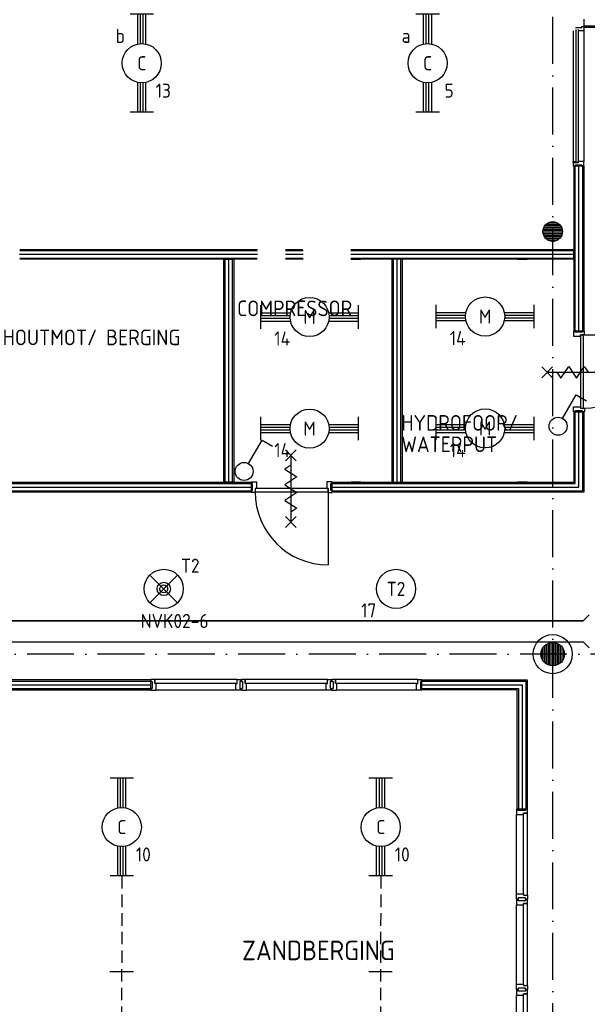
# Model space of a CAD drawing. Header units: millimetres. Extents: x 90707 to 259985, y -1262 to 84291.
# Tile 16 of 85: x 124134 to 131388, y 53334 to 65914. Entities that reach past the tile are written whole.
import ezdxf
from ezdxf.enums import TextEntityAlignment as Align

# ---------------------------------------------------------------- set-up
doc = ezdxf.new("R2010")
doc.units = ezdxf.units.MM
doc.header["$LTSCALE"] = 100
for name, pattern in [('B-SL0', [100000000.0, 0, -100000000.0]), ('DASHDOT', [9, 6, -1.5, 0, -1.5]), ('HIDDEN', [9.525, 6.35, -3.175])]:
    doc.linetypes.add(name, pattern=pattern)
doc.layers.get('0').update_dxf_attribs({"linetype": 'CONTINUOUS'})
for name, color, linetype in [('AL$7----_STRAMIEN', 1, 'DASHDOT'), ('AL$8----_HULPKOLOM', 2, 'CONTINUOUS'), ('AL22----_BINNENWAND', 7, 'CONTINUOUS'), ('AL28----_KONSTRUKTIE', 3, 'CONTINUOUS'), ('AL31----_BUITENKOZ', 7, 'CONTINUOUS'), ('AL32----_BINNENKOZ', 7, 'CONTINUOUS'), ('AL32----_DRAAIRICHTING', 1, 'CONTINUOUS'), ('AL65----_BEVEILIGING', 7, 'CONTINUOUS'), ('AL74----_INRSANITAIR', 7, 'CONTINUOUS'), ('ALL-----_REFLIJNEN', 8, 'CONTINUOUS'), ('ALXAA---_GEWBETON', 12, 'CONTINUOUS'), ('ALXAK---_BEPLATING', 1, 'CONTINUOUS'), ('ALXOU---_GLAS', 7, 'CONTINUOUS'), ('EB63101-_ATTRIB', 2, 'CONTINUOUS'), ('EB63501-_ATTRIB', 2, 'CONTINUOUS'), ('EL63101-_LICHT-ARM', 3, 'CONTINUOUS'), ('EL63102-_LICHT-SCH', 3, 'CONTINUOUS'), ('EL63501-_NOODVRL-ARM', 3, 'CONTINUOUS'), ('EL6441--_DATACOM', 3, 'CONTINUOUS'), ('KABELGOOT', 8, 'CONTINUOUS'), ('LIJN035', 50, 'CONTINUOUS'), ('VOLGNUMMER', 7, 'CONTINUOUS')]:
    doc.layers.add(name, color=color, linetype=linetype)
doc.styles.add('1_8', font='ISO', dxfattribs={"height": 1.8})
doc.styles.add('2_0', font='iso', dxfattribs={"height": 200})
doc.styles.add('NORATT', font='isocp.shx')
doc.styles.get("Standard").update_dxf_attribs({"font": 'iso.shx'})

# ---------------------------------------------------------------- blocks, each defined once
blk = doc.blocks.new('ES3G00')
blk.add_circle((0, 0), 2.5)
at = {"color": 6, "style": '1_8'}
for tag, flags, p in [('SCHAK', 8, (3.5, 2.75)), ('A_CODE', 8, (0, 0)), ('GROEP', 8, (-3.5, -2.75)), ('KAST', 9, (3.5, -2.75))]:
    blk.add_attdef(tag, text='', height=1.8, dxfattribs=dict(at, flags=flags)).set_placement(p, align=Align.MIDDLE)
blk = doc.blocks.new('ES3G01')
at = {"color": 0}
for p, q in [((-1.77, 1.77), (1.77, -1.77)), ((1.77, 1.77), (-1.77, -1.77))]:
    blk.add_line(p, q, dxfattribs=at)
at = {"color": 6}
blk.add_lwpolyline([(1.77, -1.77), (1.75, -1.75)], dxfattribs=at)
blk.add_circle((0, 0), 2.5)
at = {"color": 0}
for radius in [0.85, 0.5]:
    blk.add_circle((0, 0), radius, dxfattribs=at)
at = {"color": 6, "style": '1_8'}
for tag, flags, p in [('A_CODE', 8, (-3.5, 2.75)), ('SCHAK', 8, (3.5, 2.75)), ('GROEP', 8, (-3.5, -2.75)), ('KAST', 9, (3.5, -2.75))]:
    blk.add_attdef(tag, text='', height=1.8, dxfattribs=dict(at, flags=flags)).set_placement(p, align=Align.MIDDLE)
blk = doc.blocks.new('EJ3T20')
at = {"color": 0}
for p, q in [((-6.25, -1.5), (-6.25, 1.5)), ((-6.25, -1.5), (-6.25, 1.5)), ((6.25, -1.5), (6.25, 1.5)), ((6.25, -1.5), (6.25, 1.5)), ((-6.25, 0.52), (-2.44, 0.52)), ((-6.25, 0.52), (-2.44, 0.52)), ((-6.25, 0.17), (-2.49, 0.17)), ((-6.25, 0.17), (-2.49, 0.17)), ((2.44, 0.52), (6.25, 0.52)), ((2.44, 0.52), (6.25, 0.52)), ((2.49, 0.17), (6.25, 0.17)), ((2.49, 0.17), (6.25, 0.17)), ((-6.25, -0.17), (-2.49, -0.17)), ((-6.25, -0.17), (-2.49, -0.17)), ((-6.25, -0.52), (-2.44, -0.52)), ((-6.25, -0.52), (-2.44, -0.52)), ((2.44, -0.52), (6.25, -0.52)), ((2.44, -0.52), (6.25, -0.52)), ((2.49, -0.17), (6.25, -0.17)), ((2.49, -0.17), (6.25, -0.17))]:
    blk.add_line(p, q, dxfattribs=at)
blk.add_circle((0, 0), 2.5, dxfattribs=at)
blk.add_circle((0, 0), 2.5, dxfattribs=at)
at = {"style": 'NORATT', "flags": 9}
blk.add_attdef('GELIJK', text='', height=1.8, dxfattribs=at).set_placement((3.5, 5), align=Align.MIDDLE_CENTER)
at = {"color": 6}
for tag, style, flags, p in [('SCHAK', 'NORATT', 8, (3.5, 2.75)), ('SCHAK', '1_8', 8, (3.5, 2.75)), ('A_CODE', 'NORATT', 8, (0, 0)), ('A_CODE', '1_8', 8, (0, 0)), ('GROEP', 'NORATT', 8, (-3.5, -2.75)), ('GROEP', '1_8', 8, (-3.5, -2.75)), ('KAST', 'NORATT', 9, (3.5, -2.75)), ('KAST', '1_8', 9, (3.5, -2.75))]:
    blk.add_attdef(tag, text='', height=1.8, dxfattribs=dict(at, style=style, flags=flags)).set_placement(p, align=Align.MIDDLE)
blk = doc.blocks.new('ES3S1')
blk.add_lwpolyline([(0.58, 1), (2.31, 4), (3.61, 3.25)])
blk.add_lwpolyline([(0.58, 1), (2.31, 4), (3.61, 3.25)])
blk.add_lwpolyline([(0.58, 1), (2.31, 4), (3.61, 3.25)])
blk.add_lwpolyline([(0.58, 1), (2.31, 4), (3.61, 3.25)])
blk.add_circle((0, 0), 1.15)
blk.add_circle((0, 0), 1.15)
blk.add_circle((0, 0), 1.15)
blk.add_circle((0, 0), 1.15)
for tag, style, flags, p in [('SCHAK', 'NORATT', 8, (3, 5.5)), ('SCHAK', '1_8', 8, (3, 5.5)), ('SCHAK', 'NORATT', 8, (3, 5.5)), ('KAST', 'NORATT', 9, (-3, 0.5)), ('KAST', '1_8', 9, (-3, 0.5)), ('KAST', 'NORATT', 9, (-3, 0.5)), ('M_CODE', 'NORATT', 9, (0, 0)), ('M_CODE', '1_8', 9, (0, 0)), ('M_CODE', 'NORATT', 9, (0, 0)), ('DOEL', 'NORATT', 9, (-3, -2)), ('DOEL', '1_8', 9, (-3, -2)), ('DOEL', 'NORATT', 9, (-3, -2)), ('GROEP', 'NORATT', 9, (-3, -4.5)), ('GROEP', '1_8', 9, (-3, -4.5)), ('GROEP', 'NORATT', 9, (-3, -4.5))]:
    blk.add_attdef(tag, text='', height=1.8, dxfattribs=dict(style=style, flags=flags)).set_placement(p, align=Align.MIDDLE_CENTER)
blk = doc.blocks.new('EH100000')
at = {"linetype": 'ByBlock'}
for p, q in [((1, 0.5), (0, 0.5)), ((1, 0.5, 1), (0, 0.5, 1)), ((0, -0.5, 1), (1, -0.5, 1)), ((1, -0.5), (0, -0.5))]:
    blk.add_line(p, q, dxfattribs=at)
at = {"linetype": 'ByBlock', "invisible_edges": 15}
for points in [[(1, -0.5), (0, -0.5), (0, 0.5), (1, 0.5)], [(0, 0.5), (1, 0.5), (1, 0.5, 1), (0, 0.5, 1)], [(0, -0.5, 1), (1, -0.5, 1), (1, -0.5), (0, -0.5)]]:
    blk.add_3dface(points, dxfattribs=at)
at = {"linetype": 'ByBlock', "style": '2_0', "flags": 8}
blk.add_attdef('FUNCTIE', text='', height=0.5, dxfattribs=at).set_placement((0.5, 0), align=Align.MIDDLE)
at = {"linetype": 'ByBlock', "flags": 9}
blk.add_attdef('SCHOT', text='', height=0.5, dxfattribs=at).set_placement((0.5, 0), align=Align.MIDDLE)
blk = doc.blocks.new('KG3MFM')
at = {"linetype": 'B-SL0'}
for p, q in [((-210, 300), (-210, -300)), ((210, -300), (210, 300)), ((-135, -375), (135, -375))]:
    blk.add_line(p, q, dxfattribs=at)
at = {"linetype": 'ByBlock'}
for points in [[(-210, 300), (0, 300), (0, 300), (210, 300)], [(-135, -375), (-135, -375), (-210, -300), (-210, -300)], [(210, -300), (210, -300), (135, -375), (135, -375)]]:
    blk.add_lwpolyline(points, dxfattribs=at)
at = {"flags": 3}
blk.add_attdef('HULPSTUK', (0, 0), '', height=1, rotation=90, dxfattribs=at)
blk = doc.blocks.new('A$Cca306792')
at = {"layer": 'AL$7----_STRAMIEN', "color": 1}
for points in [[(39828, 29707), (39828, 78659)], [(146222, 59070), (2867, 59070)]]:
    blk.add_lwpolyline(points, dxfattribs=at)
at = {"layer": 'AL$8----_HULPKOLOM', "color": 8}
blk.add_circle((39828, 59070), 250, dxfattribs=at)
at = {"layer": 'AL22----_BINNENWAND', "color": 8}
for p, q in [((40101, 63198), (40101, 65307)), ((40101, 65307), (40226, 65307)), ((40226, 65307), (40226, 63198)), ((33016, 64241), (36053, 64241)), ((36413, 64241), (36635, 64241)), ((37249, 64241), (40101, 64241)), ((40101, 64241), (40101, 64116)), ((36051, 64116), (33016, 64116)), ((35626, 61266), (35626, 64116)), ((35626, 64116), (35751, 64116)), ((35751, 64116), (35751, 61266)), ((36638, 64116), (36412, 64116)), ((40101, 64116), (37246, 64116)), ((37251, 64116), (37376, 64116)), ((37777, 61266), (37777, 64116)), ((37902, 64116), (37902, 61266)), ((39376, 64116), (39501, 64116)), ((40226, 63198), (40101, 63198)), ((40101, 61266), (40101, 62164)), ((40101, 62164), (40226, 62164)), ((40226, 62164), (40226, 61141)), ((30078, 61266), (35974, 61266)), ((35751, 61266), (35626, 61266)), ((35974, 61266), (35974, 61141)), ((37008, 61266), (37849, 61266)), ((37008, 61141), (37008, 61266)), ((37376, 61266), (37251, 61266)), ((37748, 61266), (40101, 61266)), ((39501, 61266), (39376, 61266)), ((35974, 61141), (30078, 61141)), ((37849, 61141), (37008, 61141)), ((40226, 61141), (37748, 61141)), ((34694, 58741), (30078, 58741)), ((34694, 58616), (34694, 58741)), ((38154, 58741), (39500, 58741)), ((38154, 58616), (38154, 58741)), ((39500, 58741), (39500, 57090)), ((30078, 58616), (34694, 58616)), ((39375, 58616), (38154, 58616)), ((39375, 57090), (39375, 58616)), ((39500, 57090), (39375, 57090))]:
    blk.add_line(p, q, dxfattribs=at)
at = {"layer": 'AL22----_BINNENWAND', "color": 8, "linetype": 'Continuous'}
for p, q in [((40116, 63198), (40116, 65307)), ((40211, 63198), (40211, 65307)), ((33018, 64226), (36051, 64226)), ((36411, 64226), (36638, 64226)), ((37248, 64226), (40101, 64226)), ((33019, 64131), (36051, 64131)), ((35641, 61266), (35641, 64116)), ((35736, 61266), (35736, 64116)), ((36411, 64131), (36638, 64131)), ((37247, 64131), (40101, 64131)), ((37792, 61266), (37792, 64116)), ((37887, 61266), (37887, 64116)), ((40116, 61251), (40116, 62164)), ((40211, 61156), (40211, 62164)), ((30078, 61251), (35974, 61251)), ((30078, 61156), (35974, 61156)), ((37008, 61251), (37849, 61251)), ((37008, 61156), (37849, 61156)), ((37748, 61251), (40116, 61251)), ((37748, 61156), (40211, 61156)), ((30078, 58726), (34694, 58726)), ((30078, 58631), (34694, 58631)), ((38154, 58726), (39485, 58726)), ((38154, 58631), (39390, 58631)), ((39390, 58631), (39390, 57090)), ((39485, 58726), (39485, 57090))]:
    blk.add_line(p, q, dxfattribs=at)
at = {"layer": 'AL28----_KONSTRUKTIE', "color": 8}
for centre, radius in [((39828, 64470), 125), ((39828, 59070), 150)]:
    blk.add_circle(centre, radius, dxfattribs=at)
at = {"layer": 'AL31----_BUITENKOZ', "color": 8}
for p, q in [((40227, 67184), (40227, 67094)), ((40227, 67094), (40294, 67094)), ((40711, 67094), (40238, 67094)), ((40238, 67094), (40238, 67079)), ((40238, 67079), (40711, 67079)), ((40088, 67035), (40088, 65365)), ((40227, 67035), (40227, 65365))]:
    blk.add_line(p, q, dxfattribs=at)
at = {"layer": 'AL31----_BUITENKOZ', "color": 8, "linetype": 'Continuous'}
for p, q in [((40118, 67077), (40198, 67077)), ((40198, 67077), (40198, 67091)), ((40198, 67091), (40208, 67091)), ((40208, 67091), (40208, 67091)), ((40208, 67091), (40221, 67091)), ((40221, 67091), (40227, 67091)), ((40227, 67091), (40227, 67072)), ((40227, 67072), (40227, 67035)), ((40208, 67035), (40155, 67035)), ((40216, 67035), (40208, 67035)), ((40220, 67035), (40216, 67035)), ((40227, 67035), (40220, 67035)), ((40088, 65353), (40088, 65365)), ((40088, 65365), (40125, 65365)), ((40093, 65353), (40088, 65353)), ((40088, 65348), (40088, 65309)), ((40155, 65348), (40088, 65348)), ((40088, 65309), (40094, 65309)), ((40093, 65348), (40093, 65353)), ((40125, 65348), (40093, 65348)), ((40094, 65309), (40108, 65309)), ((40108, 65309), (40108, 65309)), ((40108, 65309), (40118, 65309)), ((40118, 65309), (40118, 65323)), ((40118, 65323), (40198, 65323)), ((40125, 65365), (40125, 65348)), ((40208, 65365), (40155, 65365)), ((40155, 65365), (40155, 65348)), ((40198, 65323), (40198, 65309)), ((40198, 65309), (40207, 65309)), ((40207, 65309), (40207, 65309)), ((40207, 65309), (40221, 65309)), ((40216, 65365), (40208, 65365)), ((40220, 65365), (40216, 65365)), ((40227, 65365), (40220, 65365)), ((40221, 65309), (40227, 65309)), ((40227, 65328), (40227, 65365)), ((40227, 65309), (40227, 65328))]:
    blk.add_line(p, q, dxfattribs=at)
at = {"layer": 'AL32----_BINNENKOZ', "color": 8}
for p, q in [((40116, 63198), (40094, 63198)), ((40094, 63198), (40094, 63131)), ((40116, 63182), (40116, 63198)), ((40208, 63182), (40116, 63182)), ((40233, 63198), (40208, 63198)), ((40208, 63198), (40208, 63182)), ((40233, 63148), (40233, 63198)), ((40094, 63131), (40182, 63131)), ((40182, 63131), (40182, 63148)), ((40182, 63148), (40233, 63148)), ((40222, 63148), (40182, 63148)), ((40182, 63148), (40182, 62214)), ((40222, 62214), (40222, 63148)), ((40222, 62214), (40222, 63148)), ((40094, 62164), (40094, 62231)), ((40094, 62231), (40182, 62231)), ((40116, 62164), (40094, 62164)), ((40208, 62180), (40116, 62180)), ((40116, 62180), (40116, 62164)), ((40182, 62231), (40182, 62214)), ((40182, 62214), (40233, 62214)), ((40182, 62214), (40222, 62214)), ((40208, 62164), (40208, 62180)), ((40233, 62164), (40208, 62164)), ((40233, 62214), (40233, 62164)), ((35974, 61251), (35974, 61273)), ((35974, 61273), (36041, 61273)), ((36041, 61273), (36041, 61185)), ((37008, 61273), (36941, 61273)), ((36941, 61273), (36941, 61185)), ((37008, 61251), (37008, 61273)), ((35990, 61251), (35974, 61251)), ((35974, 61134), (35974, 61159)), ((35974, 61159), (35990, 61159)), ((35990, 61159), (35990, 61251)), ((36041, 61185), (36024, 61185)), ((36024, 61185), (36024, 61134)), ((36024, 61185), (36024, 61145)), ((36958, 61185), (36024, 61185)), ((36024, 61145), (36958, 61145)), ((36024, 61145), (36958, 61145)), ((36941, 61185), (36958, 61185)), ((36958, 61185), (36958, 61134)), ((36958, 61145), (36958, 61185)), ((36992, 61159), (36992, 61251)), ((36992, 61251), (37008, 61251)), ((37008, 61159), (36992, 61159)), ((37008, 61134), (37008, 61159)), ((36024, 61134), (35974, 61134)), ((36958, 61134), (37008, 61134)), ((34694, 58747), (34694, 58722)), ((34744, 58747), (34694, 58747)), ((34694, 58722), (34710, 58722)), ((34710, 58630), (34694, 58630)), ((34694, 58630), (34694, 58608)), ((34710, 58722), (34710, 58630)), ((34744, 58747), (34744, 58696)), ((34744, 58696), (34744, 58747)), ((35794, 58747), (34744, 58747)), ((34761, 58696), (34744, 58696)), ((34761, 58608), (34761, 58696)), ((35777, 58696), (34761, 58696)), ((35777, 58608), (35777, 58696)), ((35777, 58696), (35794, 58696)), ((35794, 58696), (35794, 58747)), ((35794, 58747), (35844, 58747)), ((35844, 58722), (35828, 58722)), ((35828, 58722), (35828, 58630)), ((35828, 58630), (35844, 58630)), ((35844, 58747), (35844, 58722)), ((35844, 58630), (35844, 58608)), ((35849, 58747), (35849, 58722)), ((35899, 58747), (35849, 58747)), ((35849, 58722), (35865, 58722)), ((35865, 58630), (35849, 58630)), ((35849, 58630), (35849, 58608)), ((35865, 58722), (35865, 58630)), ((35899, 58747), (35899, 58696)), ((35899, 58696), (35899, 58747)), ((36949, 58747), (35899, 58747)), ((35916, 58696), (35899, 58696)), ((35916, 58608), (35916, 58696)), ((36932, 58696), (35916, 58696)), ((36932, 58608), (36932, 58696)), ((36932, 58696), (36949, 58696)), ((36949, 58696), (36949, 58747)), ((36949, 58747), (36999, 58747)), ((36999, 58722), (36983, 58722)), ((36983, 58722), (36983, 58630)), ((36983, 58630), (36999, 58630)), ((36999, 58747), (36999, 58722)), ((36999, 58630), (36999, 58608)), ((37004, 58747), (37004, 58722)), ((37054, 58747), (37004, 58747)), ((37004, 58722), (37020, 58722)), ((37020, 58630), (37004, 58630)), ((37004, 58630), (37004, 58608)), ((37020, 58722), (37020, 58630)), ((37054, 58747), (37054, 58696)), ((38104, 58747), (37054, 58747)), ((37054, 58696), (37054, 58747)), ((37071, 58696), (37054, 58696)), ((38087, 58696), (37071, 58696)), ((37071, 58608), (37071, 58696)), ((38087, 58608), (38087, 58696)), ((38087, 58696), (38104, 58696)), ((38104, 58696), (38104, 58747)), ((38104, 58747), (38154, 58747)), ((38154, 58722), (38138, 58722)), ((38138, 58722), (38138, 58630)), ((38138, 58630), (38154, 58630)), ((38154, 58747), (38154, 58722)), ((38154, 58630), (38154, 58608)), ((34694, 58608), (34761, 58608)), ((35777, 58608), (34761, 58608)), ((35844, 58608), (35777, 58608)), ((35849, 58608), (35916, 58608)), ((36932, 58608), (35916, 58608)), ((36999, 58608), (36932, 58608)), ((37004, 58608), (37071, 58608)), ((38087, 58608), (37071, 58608)), ((38154, 58608), (38087, 58608)), ((39388, 57090), (39366, 57090)), ((39366, 57090), (39366, 57023)), ((39366, 56007), (39366, 57023)), ((39366, 57023), (39454, 57023)), ((39388, 57074), (39388, 57090)), ((39480, 57074), (39388, 57074)), ((39505, 57040), (39454, 57040)), ((39454, 57023), (39454, 57040)), ((39454, 57040), (39505, 57040)), ((39454, 56007), (39454, 57023)), ((39505, 57090), (39480, 57090)), ((39480, 57090), (39480, 57074)), ((39505, 57040), (39505, 57090)), ((39505, 55990), (39505, 57040)), ((39366, 55940), (39366, 56007)), ((39366, 56007), (39454, 56007)), ((39454, 56007), (39454, 55990)), ((39454, 55990), (39505, 55990)), ((39505, 55990), (39505, 55940)), ((39388, 55940), (39366, 55940)), ((39388, 55935), (39366, 55935)), ((39366, 55935), (39366, 55868)), ((39366, 54852), (39366, 55868)), ((39366, 55868), (39454, 55868)), ((39480, 55956), (39388, 55956)), ((39388, 55956), (39388, 55940)), ((39388, 55919), (39388, 55935)), ((39480, 55919), (39388, 55919)), ((39505, 55885), (39454, 55885)), ((39454, 55868), (39454, 55885)), ((39454, 55885), (39505, 55885)), ((39454, 54852), (39454, 55868)), ((39480, 55940), (39480, 55956)), ((39505, 55940), (39480, 55940)), ((39505, 55935), (39480, 55935)), ((39480, 55935), (39480, 55919)), ((39505, 55885), (39505, 55935)), ((39505, 54835), (39505, 55885)), ((39366, 54785), (39366, 54852)), ((39366, 54852), (39454, 54852)), ((39454, 54852), (39454, 54835)), ((39388, 54785), (39366, 54785)), ((39388, 54780), (39366, 54780)), ((39366, 54780), (39366, 54713)), ((39480, 54801), (39388, 54801)), ((39388, 54801), (39388, 54785)), ((39388, 54764), (39388, 54780)), ((39480, 54764), (39388, 54764)), ((39454, 54835), (39505, 54835)), ((39505, 54730), (39454, 54730)), ((39454, 54713), (39454, 54730)), ((39454, 54730), (39505, 54730)), ((39480, 54785), (39480, 54801)), ((39505, 54785), (39480, 54785)), ((39505, 54780), (39480, 54780)), ((39480, 54780), (39480, 54764)), ((39505, 54835), (39505, 54785)), ((39505, 54730), (39505, 54780)), ((39505, 53680), (39505, 54730)), ((39366, 54713), (39454, 54713)), ((39366, 53697), (39366, 54713)), ((39454, 53697), (39454, 54713))]:
    blk.add_line(p, q, dxfattribs=at)
at = {"layer": 'AL32----_DRAAIRICHTING', "color": 8}
for p, q in [((40222, 63148), (41156, 63148)), ((36958, 61145), (36958, 60211))]:
    blk.add_line(p, q, dxfattribs=at)
for centre, start, end in [((40222, 63148), 270, 0), ((36958, 61145), 180, 270)]:
    blk.add_arc(centre, 934, start, end, dxfattribs=at)
at = {"layer": 'AL65----_BEVEILIGING', "color": 8, "linetype": 'Continuous'}
for points in [[(39687, 62601), (39827, 62741)], [(39687, 62741), (39827, 62601)], [(39757, 62671), (40607, 62671)], [(39882, 62671), (39932, 62596), (40032, 62746), (40082, 62671)], [(40082, 62671), (40132, 62596), (40232, 62746), (40282, 62671)], [(36411, 61680), (36551, 61540)], [(36551, 61680), (36411, 61540)], [(36481, 61610), (36481, 60760)], [(36481, 61485), (36406, 61435), (36556, 61335), (36481, 61285)], [(36481, 61285), (36406, 61235), (36556, 61135), (36481, 61085)], [(36481, 61085), (36406, 61035), (36556, 60935), (36481, 60885)], [(36411, 60830), (36551, 60690)], [(36551, 60830), (36411, 60690)]]:
    blk.add_lwpolyline(points, dxfattribs=at)
at = {"layer": 'ALL-----_REFLIJNEN', "color": 8, "linetype": 'Continuous'}
for p, q in [((40163, 63198), (40163, 65307)), ((33014, 64179), (36053, 64179)), ((36413, 64179), (36637, 64179)), ((37247, 64179), (40101, 64179)), ((35688, 61266), (35688, 64116)), ((37840, 61266), (37840, 64116)), ((40163, 61204), (40163, 62164)), ((30078, 61204), (35974, 61204)), ((37008, 61204), (37849, 61204)), ((37748, 61204), (40163, 61204)), ((30078, 58679), (34694, 58679)), ((38154, 58679), (39437, 58679)), ((39437, 58679), (39437, 57090))]:
    blk.add_line(p, q, dxfattribs=at)
at = {"layer": 'ALXAA---_GEWBETON', "color": 8}
for p, q in [((39729, 64545), (39928, 64545)), ((39748, 64565), (39909, 64565)), ((39781, 64585), (39876, 64585)), ((39703, 64465), (39953, 64465)), ((39704, 64485), (39952, 64485)), ((39706, 64445), (39951, 64445)), ((39709, 64505), (39948, 64505)), ((39711, 64425), (39945, 64425)), ((39716, 64525), (39940, 64525)), ((39721, 64405), (39936, 64405)), ((39736, 64385), (39921, 64385)), ((39759, 64365), (39897, 64365)), ((39815, 64345), (39842, 64345)), ((39708, 58980), (39708, 59160)), ((39728, 58958), (39728, 59181)), ((39748, 58943), (39748, 59196)), ((39768, 58932), (39768, 59207)), ((39788, 58925), (39788, 59214)), ((39808, 58921), (39808, 59218)), ((39828, 58920), (39828, 59220)), ((39848, 58921), (39848, 59218)), ((39868, 58925), (39868, 59214)), ((39888, 58932), (39888, 59207)), ((39908, 58943), (39908, 59196)), ((39928, 58958), (39928, 59181)), ((39948, 58980), (39948, 59160)), ((39688, 59016), (39688, 59123)), ((39968, 59016), (39968, 59123))]:
    blk.add_line(p, q, dxfattribs=at)
at = {"layer": 'ALXAK---_BEPLATING', "color": 8}
blk.add_line((40100, 64116), (40100, 64241), dxfattribs=at)
at = {"layer": 'ALXOU---_GLAS', "color": 8}
for p, q in [((40127, 65350), (40127, 67050)), ((40153, 67050), (40153, 65350)), ((40153, 65350), (40127, 65350))]:
    blk.add_line(p, q, dxfattribs=at)
at = {"layer": 'KABELGOOT', "rotation": 270}
blk.add_blockref('KG3MFM', (40594, 59362), dxfattribs=at)
at = {"layer": 'KABELGOOT', "xscale": 12985.03645828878, "yscale": 270, "zscale": 60, "rotation": 180}
blk.add_blockref('EH100000', (40219, 59362), dxfattribs=at)
at = {"layer": 'AL74----_INRSANITAIR', "color": 8, "linetype": 'Continuous'}
for s, p in [('COMPRESSOR', (35795, 63388)), ('HOUTMOT/ BERGING', (32799, 63017)), ('HYDROFOOR/', (37893, 61925)), ('WATERPUT', (37893, 61651))]:
    blk.add_text(s, height=200, dxfattribs=at).set_placement(p)
at = {"layer": 'VOLGNUMMER', "color": 252, "linetype": 'ByBlock'}
blk.add_text('ZANDBERGING', height=250, dxfattribs=at).set_placement((35858, 55160))
for tag, p in [('0.28', (16187, 74214)), ('0.16', (78893, 73105)), ('0.17', (62961, 72994)), ('0.29', (35887, 72529)), ('0.18', (53124, 64542)), ('0.701', (85482, 63517)), ('0.32', (36092, 63166)), ('0.30', (29366, 63128)), ('0.12', (90689, 63024)), ('0.29A', (33165, 62745)), ('0.30', (38191, 61494)), ('0.19', (61479, 61433)), ('0.27', (17657, 61363)), ('0.14', (89762, 60088)), ('0.33', (45869, 59450)), ('0.15', (73454, 57402)), ('0.25', (28058, 57013)), ('0.801', (112714, 57073)), ('0.18A', (61029, 56759)), ('0.26A', (36299, 54851)), ('0.20', (60895, 53506)), ('0.800', (90980, 50804)), ('0.25A', (73288, 48435)), ('0.21', (58702, 48178)), ('0.300', (94483, 48257)), ('0.24', (35041, 47783)), ('0.102', (87631, 47613)), ('0.203', (95795, 46197)), ('0.26', (18559, 46119)), ('0.802', (68387, 42721)), ('0.204', (95497, 42149)), ('0.07B', (66790, 38909)), ('0.702', (95327, 36513))]:
    blk.add_attdef(tag, text='', height=250, dxfattribs=at).set_placement(p, align=Align.MIDDLE_CENTER)
at = {"layer": 'VOLGNUMMER', "color": 8, "linetype": 'ByBlock'}
blk.add_attdef('0.600', text='', height=250, dxfattribs=at).set_placement((96800, 48300), align=Align.MIDDLE_CENTER)

msp = doc.modelspace()

# ---------------------------------------------------------------- linework, layer by layer
at = {"layer": 'LIJN035', "linetype": 'HIDDEN', "ltscale": 0.25}
for p, q in [((125439, 54974), (125435, 52514)), ((128748, 54974), (128744, 52514))]:
    msp.add_line(p, q, dxfattribs=at)
at = {"layer": 'LIJN035'}
for p, q in [((125587, 53751), (125287, 53751)), ((128896, 53751), (128596, 53751))]:
    msp.add_line(p, q, dxfattribs=at)

# ---------------------------------------------------------------- block references
at = {"layer": 'EL63101-_LICHT-ARM'}
ref = msp.add_blockref('EJ3T20', (125694, 65358), dxfattribs=dict(at, xscale=100, yscale=100, zscale=100, rotation=90))
ref.add_attrib('A_CODE', 'C', dxfattribs={"layer": 'EB63101-_ATTRIB', "color": 1, "height": 180, "style": '1_8', "flags": 8}).set_placement((125694, 65358), align=Align.MIDDLE)
ref.add_attrib('GROEP', '13', dxfattribs={"layer": 'EB63101-_ATTRIB', "color": 1, "height": 180, "style": '1_8', "flags": 8}).set_placement((125969, 65008), align=Align.MIDDLE)
ref.add_attrib('SCHAK', 'b', dxfattribs={"layer": 'EB63101-_ATTRIB', "color": 1, "height": 180, "style": '1_8', "flags": 8}).set_placement((125419, 65708), align=Align.MIDDLE)
ref = msp.add_blockref('EJ3T20', (129347, 65358), dxfattribs=dict(at, xscale=100, yscale=100, zscale=100, rotation=90))
ref.add_attrib('A_CODE', 'C', dxfattribs={"layer": 'EB63101-_ATTRIB', "color": 1, "height": 180, "style": '1_8', "flags": 8}).set_placement((129347, 65358), align=Align.MIDDLE)
ref.add_attrib('GROEP', '5', dxfattribs={"layer": 'EB63101-_ATTRIB', "color": 1, "height": 180, "style": '1_8', "flags": 8}).set_placement((129622, 65008), align=Align.MIDDLE)
ref.add_attrib('SCHAK', 'a', dxfattribs={"layer": 'EB63101-_ATTRIB', "color": 1, "height": 180, "style": '1_8', "flags": 8}).set_placement((129072, 65708), align=Align.MIDDLE)
ref = msp.add_blockref('EJ3T20', (127839, 62116, 3500), dxfattribs=dict(at, xscale=100, yscale=100, zscale=100))
ref.add_attrib('A_CODE', 'M', dxfattribs={"layer": 'EB63101-_ATTRIB', "color": 1, "height": 180, "style": '1_8', "flags": 8}).set_placement((127839, 62116, 3500), align=Align.MIDDLE)
ref.add_attrib('GROEP', '14', dxfattribs={"layer": 'EB63101-_ATTRIB', "color": 1, "height": 180, "style": '1_8', "flags": 8}).set_placement((127489, 61841, 3500), align=Align.MIDDLE)
ref = msp.add_blockref('EJ3T20', (130082, 62122, 3500), dxfattribs=dict(at, xscale=100, yscale=100, zscale=100))
ref.add_attrib('A_CODE', 'M', dxfattribs={"layer": 'EB63101-_ATTRIB', "color": 1, "height": 180, "style": '1_8', "flags": 8}).set_placement((130082, 62122, 3500), align=Align.MIDDLE)
ref.add_attrib('GROEP', '14', dxfattribs={"layer": 'EB63101-_ATTRIB', "color": 1, "height": 180, "style": '1_8', "flags": 8}).set_placement((129732, 61847, 3500), align=Align.MIDDLE)
ref = msp.add_blockref('EJ3T20', (127839, 60690, 3500), dxfattribs=dict(at, xscale=100, yscale=100, zscale=100))
ref.add_attrib('A_CODE', 'M', dxfattribs={"layer": 'EB63101-_ATTRIB', "color": 1, "height": 180, "style": '1_8', "flags": 8}).set_placement((127839, 60690, 3500), align=Align.MIDDLE)
ref.add_attrib('GROEP', '14', dxfattribs={"layer": 'EB63101-_ATTRIB', "color": 1, "height": 180, "style": '1_8', "flags": 8}).set_placement((127489, 60415, 3500), align=Align.MIDDLE)
ref = msp.add_blockref('EJ3T20', (130082, 60692, 3500), dxfattribs=dict(at, xscale=100, yscale=100, zscale=100))
ref.add_attrib('A_CODE', 'M', dxfattribs={"layer": 'EB63101-_ATTRIB', "color": 1, "height": 180, "style": '1_8', "flags": 8}).set_placement((130082, 60692, 3500), align=Align.MIDDLE)
ref.add_attrib('GROEP', '14', dxfattribs={"layer": 'EB63101-_ATTRIB', "color": 1, "height": 180, "style": '1_8', "flags": 8}).set_placement((129732, 60417, 3500), align=Align.MIDDLE)
ref = msp.add_blockref('ES3G00', (128944, 58642, 3500), dxfattribs=dict(at, xscale=100, yscale=100, zscale=100))
ref.add_attrib('A_CODE', 'T2', dxfattribs={"layer": 'EB63101-_ATTRIB', "color": 1, "height": 180, "style": '1_8', "flags": 8}).set_placement((128944, 58642, 3500), align=Align.MIDDLE)
ref.add_attrib('GROEP', '17', dxfattribs={"layer": 'EB63101-_ATTRIB', "color": 1, "height": 180, "style": '1_8', "flags": 8}).set_placement((128594, 58367, 3500), align=Align.MIDDLE)
ref = msp.add_blockref('EJ3T20', (125439, 55599), dxfattribs=dict(at, xscale=100, yscale=100, zscale=100, rotation=90))
ref.add_attrib('A_CODE', 'C', dxfattribs={"layer": 'EB63101-_ATTRIB', "color": 1, "height": 180, "style": 'NORATT', "flags": 8}).set_placement((125439, 55599), align=Align.MIDDLE)
ref.add_attrib('GROEP', '10', dxfattribs={"layer": 'EB63101-_ATTRIB', "color": 1, "height": 180, "style": 'NORATT', "flags": 8}).set_placement((125714, 55249), align=Align.MIDDLE)
ref = msp.add_blockref('EJ3T20', (128748, 55599), dxfattribs=dict(at, xscale=100, yscale=100, zscale=100, rotation=90))
ref.add_attrib('A_CODE', 'C', dxfattribs={"layer": 'EB63101-_ATTRIB', "color": 1, "height": 180, "style": 'NORATT', "flags": 8}).set_placement((128748, 55599), align=Align.MIDDLE)
ref.add_attrib('GROEP', '10', dxfattribs={"layer": 'EB63101-_ATTRIB', "color": 1, "height": 180, "style": 'NORATT', "flags": 8}).set_placement((129023, 55249), align=Align.MIDDLE)
at = {"layer": 'EL63102-_LICHT-SCH', "xscale": 100, "yscale": 100, "zscale": 100}
for p in [(131015, 60720), (127002, 60142)]:
    msp.add_blockref('ES3S1', p, dxfattribs=at)
at = {"layer": 'EL63501-_NOODVRL-ARM'}
ref = msp.add_blockref('ES3G01', (125975, 58642, 3500), dxfattribs=dict(at, xscale=100, yscale=100, zscale=100))
ref.add_attrib('A_CODE', 'T2', dxfattribs={"layer": 'EB63501-_ATTRIB', "color": 1, "height": 180, "style": '1_8', "flags": 8}).set_placement((126314, 58938, 3500), align=Align.MIDDLE)
ref.add_attrib('GROEP', 'NVK02-6', dxfattribs={"layer": 'EB63501-_ATTRIB', "color": 1, "height": 180, "style": '1_8', "flags": 8}).set_placement((126114, 58232, 3500), align=Align.MIDDLE)
at = {"layer": 'EL6441--_DATACOM'}
msp.add_blockref('A$Cca306792', (91118, -1262), dxfattribs=at)

doc.saveas('drawing.dxf')
